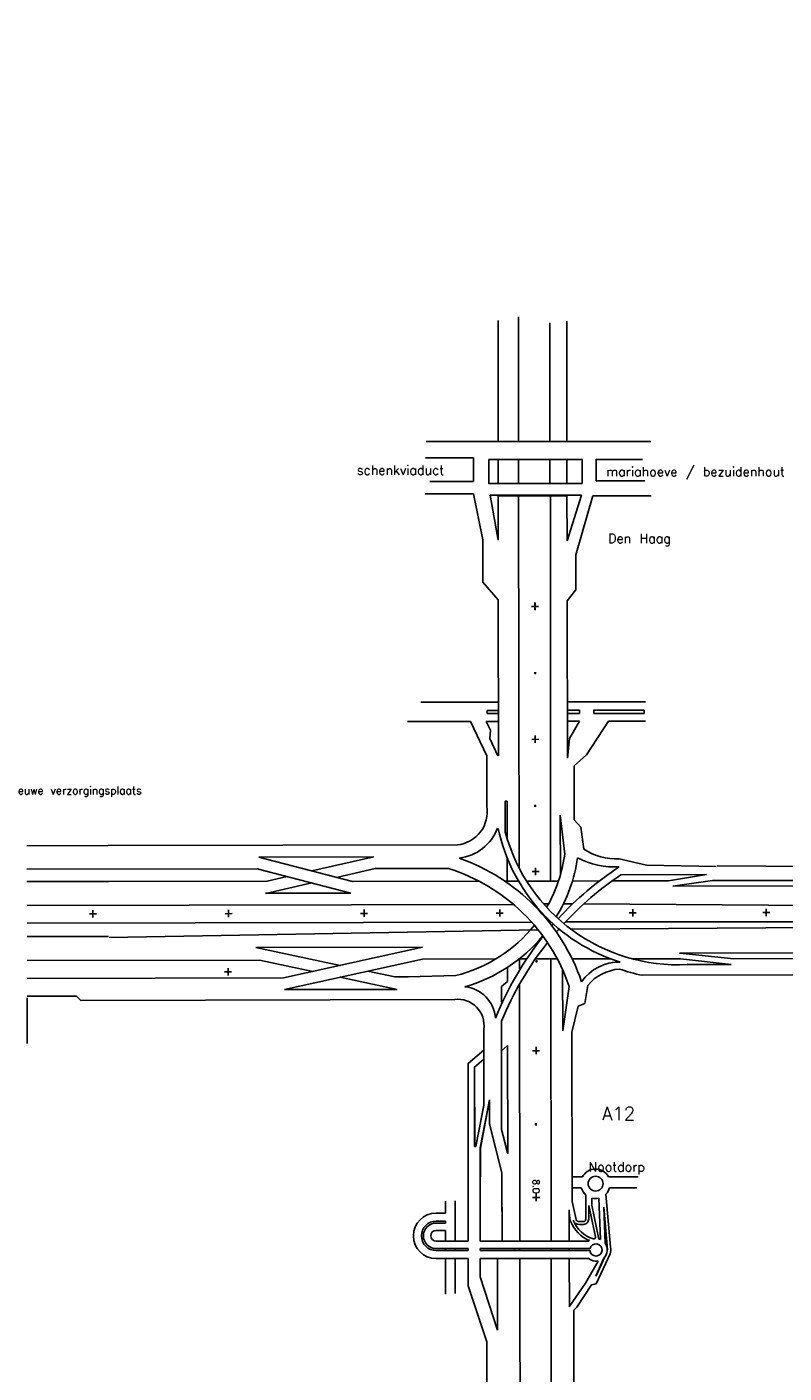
# Model space of a CAD drawing. Header units: metres. Extents: x 361 to 17834, y -7429 to 4908.
# Tile 14 of 29: x 5843 to 7539, y 1180 to 4197. Entities that reach past the tile are written whole.
import ezdxf

# ---------------------------------------------------------------- set-up
doc = ezdxf.new("R2010")
doc.units = ezdxf.units.M
for name, color, linetype in [('ONDERGROND', 7, 'Continuous'), ('Tekenwerk', 7, 'Continuous'), ('VMH-XX-LEIDEN1', 7, 'Continuous')]:
    doc.layers.add(name, color=color, linetype=linetype)
doc.styles.add('SASBO', font='TXT.SHX')

msp = doc.modelspace()

# ---------------------------------------------------------------- linework, layer by layer
at = {"layer": 'ONDERGROND', "color": 7, "extrusion": (-0.0404948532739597, 0.01245106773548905, 0.999102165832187)}
for p, q in [((6898.706420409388, 3046.907593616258, 181985431.2533959), (6898.553948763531, 3145.515249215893, 181985430.0183421)), ((6943.85149547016, 3147.74523449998, 181985432.2966594), (6945.666956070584, 2311.964420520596, 181985442.3158154)), ((7015.457912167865, 3148.238950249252, 181985435.1407917), (7015.927892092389, 2282.848251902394, 181985445.5264317)), ((7052.721267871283, 3045.111243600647, 181985437.518196), (7052.565529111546, 3145.831526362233, 181985436.2566817)), ((6899.453415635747, 2563.804997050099, 181985437.3042212), (6898.913067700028, 2913.263041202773, 181985432.9272843)), ((6973.405202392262, 2897.909871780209, 181985436.1378785), (6989.164369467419, 2897.942237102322, 181985436.7762136)), ((6981.271558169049, 2906.481523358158, 181985436.3498895), (6981.296750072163, 2890.187678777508, 181985436.5539687)), ((7053.474523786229, 2557.961166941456, 181985443.6197155), (7052.929017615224, 2910.754112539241, 181985439.2010093)), ((6978.854819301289, 2749.090863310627, 181985438.2133788), (6983.28231191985, 2749.099955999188, 181985438.3927172)), ((6981.235431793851, 2751.310778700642, 181985438.2822027), (6981.242807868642, 2746.539966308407, 181985438.3419569)), ((6725.241433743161, 2683.438513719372, 181985428.7522896), (6899.26787829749, 2683.795891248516, 181985435.8013441)), ((6899.168612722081, 2665.391374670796, 181985436.0266823), (6873.858453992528, 2665.339396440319, 181985435.0014777)), ((6873.858453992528, 2665.339396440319, 181985435.0014777), (6873.869778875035, 2658.01406010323, 181985435.0932272)), ((6873.869778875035, 2658.01406010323, 181985435.0932272), (6898.761584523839, 2658.065177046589, 181985436.101486)), ((7053.27945268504, 2684.119210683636, 181985442.039595), (7228.507100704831, 2684.479055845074, 181985449.1373054)), ((7080.655046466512, 2658.195171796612, 181985443.4722339), (7053.869029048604, 2658.140162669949, 181985442.3872491)), ((7080.87011194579, 2665.918094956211, 181985443.3847058), (7054.084094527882, 2665.863082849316, 181985442.2997208)), ((7080.643453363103, 2665.690488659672, 181985443.3783557), (7080.655046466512, 2658.195171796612, 181985443.4722339)), ((7112.889065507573, 2658.261365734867, 181985444.777894), (7112.876772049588, 2666.21094151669, 181985444.6783261)), ((7112.877472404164, 2665.75668557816, 181985444.6840157), (7225.242542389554, 2665.987433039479, 181985449.2354358)), ((7225.254126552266, 2658.492119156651, 181985449.3293141), (7112.889065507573, 2658.261365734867, 181985444.777894)), ((7225.242542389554, 2665.987433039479, 181985449.2354358), (7225.254126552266, 2658.492119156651, 181985449.3293141)), ((6695.629905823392, 2640.239299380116, 181985428.0904569), (6836.543034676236, 2640.528676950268, 181985433.7982351)), ((6871.723668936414, 2640.6009237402, 181985435.2232496), (6899.334581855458, 2640.657628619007, 181985436.3416477)), ((7053.346153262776, 2640.980951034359, 181985442.5798989), (7081.006523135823, 2641.037748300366, 181985443.7003001)), ((7058.149718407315, 2602.632151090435, 181985443.2525059), (7081.006523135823, 2641.037748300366, 181985443.7003001)), ((7096.243097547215, 2565.619940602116, 181985445.2577336), (7145.413695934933, 2641.170013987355, 181985446.3091544)), ((7145.413695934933, 2641.170013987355, 181985446.3091544), (7228.730600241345, 2641.341112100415, 181985449.6839601)), ((6973.865195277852, 2600.419683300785, 181985439.8639216), (6989.624362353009, 2600.452051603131, 181985440.5022568)), ((6981.731551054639, 2608.99132891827, 181985440.0759326), (6981.756745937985, 2592.697490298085, 181985440.2800117)), ((7058.201023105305, 2602.35147579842, 181985443.2580832), (7053.474523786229, 2557.961166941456, 181985443.6197155)), ((6873.138075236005, 2563.199670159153, 181985436.2451715), (6873.312156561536, 2450.615323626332, 181985437.6552824)), ((7068.77249098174, 2540.906004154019, 181985444.4523069), (7068.959712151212, 2419.82393070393, 181985445.9688513)), ((6914.3941334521, 2462.252692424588, 181985439.1753582), (6918.705835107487, 2462.261546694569, 181985439.3500063)), ((6914.3941334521, 2462.252692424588, 181985439.1753582), (6914.501901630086, 2392.555625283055, 181985440.0483088)), ((6918.705835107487, 2462.261546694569, 181985439.3500063), (6918.831985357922, 2380.676887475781, 181985440.3718484)), ((6979.314812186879, 2451.600674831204, 181985441.9394221), (6983.74230480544, 2451.609767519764, 181985442.1187606)), ((6981.69542467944, 2453.820590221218, 181985442.0082462), (6981.702800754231, 2449.049780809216, 181985442.068)), ((7037.75650179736, 2430.160994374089, 181985444.5753233), (7037.962027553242, 2297.240037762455, 181985446.2401486)), ((7047.530635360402, 2343.046284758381, 181985446.0571269), (7037.75650179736, 2430.160994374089, 181985444.5753233)), ((5843.084357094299, 2361.821449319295, 181985397.0054405), (6025.336676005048, 2362.195716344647, 181985404.3876893)), ((6025.336676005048, 2362.195716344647, 181985404.3876893), (6807.455771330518, 2363.801861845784, 181985436.067933)), ((6362.704028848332, 2336.333141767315, 181985418.3839138), (6619.872280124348, 2336.861256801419, 181985428.8006811)), ((6362.704028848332, 2336.333141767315, 181985418.3839138), (6572.209267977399, 2281.93704589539, 181985427.5533198)), ((6619.872280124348, 2336.861256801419, 181985428.8006811), (6481.572925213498, 2305.469934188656, 181985423.5864432)), ((6918.903126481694, 2334.668211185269, 181985440.9481038), (6918.983562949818, 2282.649169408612, 181985441.5996382)), ((6358.593948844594, 2310.407630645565, 181985418.5404175), (5843.165491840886, 2309.349154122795, 181985397.6626521)), ((6358.593948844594, 2310.407630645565, 181985418.5404175), (6568.561851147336, 2255.891404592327, 181985427.7300727)), ((6426.103439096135, 2292.879412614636, 181985421.4951022), (6381.092324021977, 2282.662744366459, 181985419.7980684)), ((6622.727828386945, 2310.724378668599, 181985429.2421447), (6536.61574936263, 2291.178570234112, 181985425.9954999)), ((6622.727828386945, 2310.724378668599, 181985429.2421447), (6787.344693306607, 2311.062432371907, 181985435.9100581)), ((6974.32346856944, 2304.043186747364, 181985443.576016), (6990.082632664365, 2304.075549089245, 181985444.2143512)), ((6982.189821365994, 2312.614832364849, 181985443.788027), (6982.215016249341, 2296.320990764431, 181985443.9921061)), ((5843.208463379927, 2281.558159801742, 181985398.0107324), (6025.460781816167, 2281.932429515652, 181985405.3929812)), ((6025.460781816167, 2281.932429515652, 181985405.3929812), (6381.092324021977, 2282.662744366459, 181985419.7980684)), ((6481.146263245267, 2278.588051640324, 181985423.9041588), (6378.557481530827, 2255.302346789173, 181985420.0363003)), ((7854.719024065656, 2272.353417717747, 181985479.6544688), (7289.823033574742, 2271.193359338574, 181985456.7729887)), ((6377.411579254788, 2255.498863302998, 181985419.9874065), (6568.561851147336, 2255.891404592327, 181985427.7300727)), ((5843.291182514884, 2228.061192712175, 181985398.680778), (6933.208211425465, 2230.299423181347, 181985442.8285773)), ((5983.109994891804, 2209.185994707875, 181985404.583036), (5998.869161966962, 2209.218354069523, 181985405.2213715)), ((5990.976577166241, 2217.611901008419, 181985404.7968726), (5991.001772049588, 2201.318056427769, 181985405.0009515)), ((6286.766385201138, 2209.80957254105, 181985416.882836), (6302.525552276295, 2209.841934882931, 181985417.5211712)), ((6294.632964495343, 2218.235481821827, 181985417.0966722), (6294.65815937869, 2201.941640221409, 181985417.3007516)), ((6590.422739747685, 2210.43315633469, 181985429.1826343), (6606.181906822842, 2210.465518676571, 181985429.8209694)), ((6598.28931904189, 2218.859062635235, 181985429.3964707), (6598.314510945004, 2202.565221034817, 181985429.60055)), ((6894.117983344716, 2211.026860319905, 181985441.4843814), (6909.877147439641, 2211.059222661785, 181985442.1227165)), ((6901.984562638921, 2219.452766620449, 181985441.6982179), (6902.009754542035, 2203.158925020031, 181985441.9022969)), ((7001.480521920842, 2231.907318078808, 181985445.5757007), (7010.561539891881, 2231.925968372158, 181985445.9435335)), ((7192.125125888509, 2211.47175236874, 181985453.5574369), (7207.884292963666, 2211.504114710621, 181985454.1957723)), ((7199.991705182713, 2219.897658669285, 181985453.7712733), (7200.01690006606, 2203.603820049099, 181985453.9753528)), ((7490.95369196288, 2212.252507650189, 181985465.6596006), (7506.712856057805, 2212.28486999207, 181985466.2979356)), ((7498.820271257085, 2220.678416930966, 181985465.8734369), (7498.845466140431, 2204.384575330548, 181985466.0775162)), ((5843.398674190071, 2158.543074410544, 181985399.5514874), (6025.650995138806, 2158.917341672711, 181985406.9337363)), ((6544.762416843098, 2093.955228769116, 181985428.7835424), (6355.972789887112, 2134.094039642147, 181985420.6314438)), ((6357.366203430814, 2133.89521642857, 181985420.6903985), (6728.840511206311, 2134.658063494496, 181985435.7372072)), ((6417.813437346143, 2065.884620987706, 181985423.9879655), (6728.840511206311, 2134.658063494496, 181985435.7372072)), ((5843.482151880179, 2104.555526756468, 181985400.2276777), (6364.245467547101, 2105.624953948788, 181985421.3215349)), ((6293.511085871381, 2087.832255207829, 181985418.6763197), (6293.536280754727, 2071.538410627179, 181985418.880399)), ((6483.179607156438, 2080.338210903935, 181985426.4572133), (6364.245467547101, 2105.624953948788, 181985421.3215349)), ((6420.065765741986, 2039.630992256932, 181985424.406435), (6729.080500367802, 2107.959465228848, 181985436.0796592)), ((6729.080500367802, 2107.959465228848, 181985436.0796592), (6893.477546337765, 2108.297068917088, 181985442.7386685)), ((6919.28233719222, 2089.423281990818, 181985444.0197787), (6919.330733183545, 2058.122910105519, 181985444.4118136)), ((6945.65924322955, 2108.404229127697, 181985444.8523223), (6961.796023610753, 2108.43736632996, 181985445.505953)), ((6945.981316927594, 2108.659503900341, 181985444.862195), (6946.015825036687, 2086.341963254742, 181985445.1417205)), ((6981.909539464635, 2103.234697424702, 181985446.386016), (6986.337035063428, 2103.243793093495, 181985446.5653543)), ((6981.995435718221, 2108.478845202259, 181985446.3241435), (7030.864461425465, 2108.5792045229, 181985448.3036152)), ((6984.290151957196, 2105.454615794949, 181985446.4548399), (6984.297531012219, 2100.683800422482, 181985446.514594)), ((7016.197400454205, 2108.549083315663, 181985447.7095163), (7017.175803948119, 1475.789150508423, 181985455.634789)), ((7042.964287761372, 2083.869148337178, 181985449.1019791), (7043.174942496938, 1947.631297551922, 181985450.8083483)), ((7064.333262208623, 2108.294738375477, 181985449.6636922), (7151.14541864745, 2108.473012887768, 181985453.1800753)), ((7198.687221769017, 2108.570642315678, 181985455.1057869), (7306.974061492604, 2108.793018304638, 181985459.492016)), ((7322.042762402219, 2095.61461909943, 181985460.2670019), (7420.068266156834, 2095.815918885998, 181985464.2375888)), ((5843.543769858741, 2064.705315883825, 181985400.7267984), (6417.813437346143, 2065.884620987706, 181985423.9879655)), ((6285.644506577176, 2079.406345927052, 181985418.4624832), (6301.403673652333, 2079.438711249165, 181985419.1008184)), ((6672.20731294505, 2040.14878376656, 181985434.6195924), (6544.857966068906, 2067.224691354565, 181985429.1205378)), ((6666.927754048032, 2067.981497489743, 181985434.0587471), (6606.440775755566, 2080.84171518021, 181985431.4468672)), ((6666.927754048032, 2067.981497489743, 181985434.0587471), (6697.158490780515, 2068.043581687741, 181985435.2832625)), ((6697.158490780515, 2068.043581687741, 181985435.2832625), (6803.824656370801, 2071.193672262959, 181985439.5673174)), ((6919.330733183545, 2058.122910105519, 181985444.4118136), (6905.647777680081, 2046.344197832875, 181985444.0040159)), ((7221.210869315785, 2071.723384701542, 181985456.4778983), (8239.17922592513, 2073.813862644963, 181985497.7113699)), ((5954.020049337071, 2024.933336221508, 181985405.7001881), (5843.605617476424, 2024.706590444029, 181985401.2277797)), ((5843.768861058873, 1919.132060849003, 181985402.5500931), (5843.610709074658, 2021.413699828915, 181985401.2690229)), ((5954.020049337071, 2024.933336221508, 181985405.7001881), (5963.696729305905, 2015.521315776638, 181985406.209691)), ((6420.065765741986, 2039.630992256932, 181985424.406435), (6672.20731294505, 2040.14878376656, 181985434.6195924)), ((6905.647777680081, 2046.344197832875, 181985444.0040159), (6905.701693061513, 2011.475087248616, 181985444.4407489)), ((6946.070959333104, 2050.685970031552, 181985445.5883094), (6946.95989088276, 1475.789150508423, 181985452.7888507)), ((7057.521819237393, 2046.870512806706, 181985450.1531004), (7043.174942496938, 1947.631297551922, 181985450.8083483)), ((7092.309253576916, 2008.619062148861, 181985452.0397778), (7099.110840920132, 2049.078525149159, 181985451.8112384)), ((5963.696729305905, 2015.521315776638, 181985406.209691), (6801.405709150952, 2017.241613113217, 181985440.1416391)), ((7078.068452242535, 2002.196992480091, 181985451.5426139), (7063.490280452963, 1943.93075512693, 181985451.6715102)), ((7078.068452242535, 2002.196992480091, 181985451.5426139), (7092.409526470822, 2008.508552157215, 181985452.045219)), ((6905.973850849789, 1968.957013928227, 181985444.9816507), (6906.349586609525, 1725.958390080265, 181985448.0251912)), ((6866.325914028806, 1950.953708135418, 181985443.5990325), (6866.589807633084, 1780.286590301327, 181985445.736626)), ((7063.491034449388, 1943.443124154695, 181985451.6776177), (7064.076160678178, 1565.0254369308, 43976.57154229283)), ((6866.398232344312, 1904.184408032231, 181985444.1848146), (6831.092616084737, 1874.028665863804, 181985443.1296428)), ((6919.553365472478, 1914.142177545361, 181985446.2151619), (6906.07640660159, 1902.631045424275, 181985445.8123788)), ((6919.553365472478, 1914.142177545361, 181985446.2151619), (6919.926693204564, 1672.698397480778, 181985449.239228)), ((6975.438784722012, 1902.553061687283, 181985448.6246943), (6991.197951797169, 1902.585424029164, 181985449.2630296)), ((6983.305140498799, 1911.124704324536, 181985448.8367053), (6983.330332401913, 1894.830862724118, 181985449.0407846)), ((6831.092616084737, 1874.028665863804, 181985443.1296428), (6831.484769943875, 1620.411546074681, 181985446.3061791)), ((6866.429661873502, 1883.856872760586, 181985444.4394158), (6845.697956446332, 1866.149208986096, 181985443.8198113)), ((6845.697956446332, 1866.149208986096, 181985443.8198113), (6845.973741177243, 1687.792397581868, 181985446.0537175)), ((6866.589807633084, 1780.286590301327, 181985445.736626), (6848.888801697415, 1687.798387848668, 181985446.1717938)), ((6980.912800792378, 1737.95334204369, 181985450.8978468), (6985.340296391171, 1737.962431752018, 181985451.0771854)), ((6983.29341328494, 1740.173257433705, 181985450.9666709), (6983.300792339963, 1735.402442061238, 181985451.0264252)), ((6845.973741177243, 1687.792397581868, 181985446.0537175), (6848.888801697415, 1687.798387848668, 181985446.1717938)), ((6858.735205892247, 1684.520048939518, 181985446.6117362), (6858.834247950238, 1620.467711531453, 181985447.4139873)), ((6906.905736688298, 1628.77194985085, 181985449.2588947), (6907.142284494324, 1475.789150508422, 181985451.1749937)), ((6975.947307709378, 1573.677639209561, 181985452.7438351), (6991.706474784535, 1573.710001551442, 181985453.3821706)), ((6983.813660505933, 1582.249287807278, 181985452.9558464), (6983.838858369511, 1565.955440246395, 181985453.1599255)), ((7057.696916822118, 1546.337834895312, 181985456.6521166), (7057.811530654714, 1475.789150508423, 181985457.2818055)), ((7017.201256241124, 1459.328466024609, 181985455.8409579), (7017.20800222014, 1454.965659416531, 181985455.8956018)), ((7057.849146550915, 1459.328466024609, 181985457.4884674), (7057.859116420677, 1454.965659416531, 181985457.5432419)), ((6947.019907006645, 1436.975049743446, 181985453.2749946), (6947.234832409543, 1297.976798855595, 181985455.0159376)), ((7017.235820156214, 1436.975049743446, 181985456.1209329), (7017.448692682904, 1299.304644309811, 181985457.8452448)), ((7057.900228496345, 1436.975049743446, 181985457.7691118), (7058.019503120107, 1330.188018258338, 181985458.4244072)), ((7067.956622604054, 1321.270857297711, 181985459.6186457), (7074.970211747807, 1327.96576722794, 181985459.8194812)), ((7017.448692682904, 1299.304644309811, 181985457.8452448), (7018.012203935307, -125.664638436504, 181985475.6264176)), ((7067.956622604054, 1321.270857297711, 181985473.8726104), (7068.191041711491, 728.4805039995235, 181985481.2696177))]:
    msp.add_line(p, q, dxfattribs=at)
at = {"layer": 'ONDERGROND', "color": 7, "linetype": 'Continuous', "extrusion": (-0.0404948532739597, 0.01245106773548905, 0.999102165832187)}
for p, q in [((6873.138075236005, 2563.199670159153, 181985436.2451715), (6836.78096449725, 2640.291134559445, 181985433.810839)), ((6871.723668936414, 2640.6009237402, 181985435.2232496), (6881.092645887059, 2620.997638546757, 181985435.8472869)), ((6881.092645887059, 2620.997638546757, 181985435.8472869), (6880.198677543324, 2602.5344084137, 181985436.0411471)), ((6880.198677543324, 2602.5344084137, 181985436.0411471), (6897.786819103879, 2563.801575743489, 181985437.2367148)), ((7096.243097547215, 2565.619940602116, 181985445.2577336), (7068.77249098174, 2540.906004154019, 181985444.4523069)), ((6572.209267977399, 2281.93704589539, 181985427.5533198), (6856.034918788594, 2282.519901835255, 181985439.0498626)), ((6913.544975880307, 2282.638002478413, 181985441.3793449), (6944.248749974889, 2282.701058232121, 181985442.6230215)), ((6913.544975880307, 2282.638002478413, 181985441.3793449), (6918.983562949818, 2282.649169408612, 181985441.5996382)), ((6962.355437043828, 2282.738239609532, 181985443.3564446), (7033.503296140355, 2282.88434847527, 181985446.238335)), ((7064.705046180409, 2282.948420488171, 181985447.5021819), (7125.324901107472, 2283.072910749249, 181985449.9576289)), ((7153.599022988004, 2283.130971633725, 181985451.1028906), (7280.212499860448, 2283.390984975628, 181985456.231452)), ((6975.939493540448, 2231.403035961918, 181985444.5467755), (6979.639237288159, 2231.410629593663, 181985444.6966362)), ((7044.530155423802, 2231.543890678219, 181985447.3250851), (7065.359844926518, 2231.586668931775, 181985448.1688054)), ((6973.319478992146, 2191.097346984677, 181985444.942883), (5843.351925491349, 2188.776872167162, 181985399.1728113)), ((7017.165877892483, 2191.187388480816, 181985446.7189102), (7012.112881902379, 2191.177011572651, 181985446.5142353))]:
    msp.add_line(p, q, dxfattribs=at)
at = {"layer": 'ONDERGROND', "color": 7, "ltscale": 2, "extrusion": (-0.0404948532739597, 0.01245106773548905, 0.999102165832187)}
for p, q in [((7083.693652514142, 2404.007489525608, 181985446.7631448), (7068.959712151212, 2419.82393070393, 181985445.9688513)), ((7090.531667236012, 2354.42054673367, 181985447.6582631), (7083.693652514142, 2404.007489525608, 181985446.7631448)), ((7173.586704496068, 2297.066173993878, 181985451.7393522), (7365.262406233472, 2297.459794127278, 181985459.5033012)), ((7280.212499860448, 2283.390984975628, 181985456.231452), (7365.262406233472, 2297.459794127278, 181985459.5033012)), ((7289.823033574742, 2271.193359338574, 181985456.7729887), (7378.946997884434, 2283.861051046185, 181985460.2274258)), ((7378.946997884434, 2283.861051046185, 181985460.2274258), (7765.076001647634, 2284.65399547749, 181985475.8678327)), ((7305.012836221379, 2121.508641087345, 181985459.2540597), (7765.326803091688, 2122.453932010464, 181985477.8993769)), ((7305.143131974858, 2121.584723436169, 181985459.2583926), (7426.205363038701, 2108.62398549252, 181985464.3267153)), ((7306.974061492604, 2108.793018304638, 181985459.492016), (7420.068266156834, 2095.815918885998, 181985464.2375888)), ((7426.205363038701, 2108.62398549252, 181985464.3267153), (7765.347113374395, 2109.32043894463, 181985478.0638728)), ((6878.971346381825, 1792.08648010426, 181985446.0914118), (6858.735205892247, 1684.520048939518, 181985446.6117362)), ((6878.971346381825, 1792.08648010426, 181985446.0914118), (6879.054935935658, 1738.024468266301, 181985446.7685347)), ((6879.054935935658, 1738.024468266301, 181985446.7685347), (6906.905736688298, 1628.77194985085, 181985449.2588947)), ((6906.349586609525, 1725.958390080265, 181985448.0251912), (6919.926693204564, 1672.698397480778, 181985449.239228)), ((6897.113915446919, 1435.998586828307, 181985454.0359983), (6897.349469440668, 1276.400403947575, 181985455.9440314)), ((6947.234832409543, 1297.976798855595, 181985455.0159376), (6949.43635380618, -125.805469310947, 181985472.8487082))]:
    msp.add_line(p, q, dxfattribs=at)
at = {"layer": 'ONDERGROND', "color": 7, "extrusion": (-0.04049485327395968, 0.01245106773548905, 0.999102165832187)}
for p, q in [((7169.865425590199, 2332.627264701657, 181985451.1453526), (7230.811183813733, 2318.543920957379, 181985453.7910703)), ((7230.811183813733, 2318.543920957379, 181985453.7910703), (7387.0288721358, 2315.235070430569, 181985460.1640029)), ((7388.842495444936, 2317.05362602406, 181985460.2148483), (8240.754514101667, 2311.543808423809, 181985494.8125665)), ((7090.500060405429, 2231.972089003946, 181985449.1829663), (8518.645321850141, 2220.288370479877, 181985482.5787443)), ((6027.136229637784, 2156.428189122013, 181985407.0249554), (6988.132541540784, 2173.588992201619, 181985445.7614685)), ((7033.737075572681, 2174.403365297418, 181985447.5997283), (7036.270182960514, 2174.448599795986, 181985447.7018346)), ((7049.076723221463, 2191.252921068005, 181985448.0114797), (8518.246314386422, 2191.615647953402, 181985507.55423)), ((7061.773306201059, 2174.888269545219, 181985448.7300284), (8518.247955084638, 2184.875424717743, 181985507.6382948))]:
    msp.add_line(p, q, dxfattribs=at)
at = {"layer": 'ONDERGROND', "color": 7, "linetype": 'Continuous', "extrusion": (-0.0404948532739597, 0.01245106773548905, 0.999102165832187)}
for centre, radius, start, end in [((-4329.161312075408, 7715737.97169328, 181821797.0903214), 75.33921834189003, 23.39480688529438, 116.1947332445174), ((-4329.161312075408, 7715737.97169328, 181821797.0903214), 105.06212298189, 23.88977588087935, 86.30866070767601), ((-3785.667588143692, 7715761.752485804, 181821797.0903212), 447.8260789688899, 125.9628981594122, 177.5981950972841), ((-4257.613705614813, 7715683.663636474, 181821797.0903212), 324.6134373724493, 77.13841052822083, 99.43032986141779), ((-4257.613705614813, 7715683.663636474, 181821797.0903212), 354.3363420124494, 75.83950591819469, 98.72201839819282), ((-3785.667588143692, 7715761.752485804, 181821797.0903212), 418.1031743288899, 125.8677990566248, 179.6400230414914), ((-4257.613705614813, 7715683.663636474, 181821797.0903212), 324.6134373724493, 30.94115597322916, 68.51528953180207), ((-4257.613705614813, 7715683.663636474, 181821797.0903212), 354.3363420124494, 33.19815686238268, 67.40888023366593), ((-3873.973950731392, 7715888.083593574, 181821797.0903211), 58.45129102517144, 98.65409793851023, 204.2016340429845)]:
    msp.add_arc(centre, radius, start, end, dxfattribs=at)
at = {"layer": 'ONDERGROND', "color": 7, "ltscale": 2, "extrusion": (-0.0404948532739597, 0.01245106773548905, 0.999102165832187)}
for centre, radius, start, end in [((-4516.900319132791, 7716194.653364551, 181821797.090321), 400.501595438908, 299.0627011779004, 359.8634811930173), ((-4532.166925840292, 7716202.143363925, 181821797.0903215), 401.3554657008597, 302.076349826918, 19.98239043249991), ((-4457.469797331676, 7716079.157110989, 181821797.0903213), 128.7340152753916, 343.0764516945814, 20.38198965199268), ((-4487.956706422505, 7716066.4796574, 181821797.0903215), 179.5906399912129, 349.5488147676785, 20.46845359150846), ((-3854.135541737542, 7716690.261137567, 181821797.0903215), 729.0083788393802, 230.3100215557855, 244.4606653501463), ((-3844.922964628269, 7716704.647869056, 181821797.0903209), 729.2007694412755, 230.9924382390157, 244.2550876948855), ((-3854.135541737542, 7716690.261137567, 181821797.0903215), 729.0083788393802, 245.7298041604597, 246.1417330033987), ((-3844.922964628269, 7716704.647869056, 181821797.0903209), 729.2007694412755, 245.5228334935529, 246.2400340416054), ((-3854.135541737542, 7716690.261137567, 181821797.0903215), 729.0083788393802, 248.5451900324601, 265.2610022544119), ((-3844.922964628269, 7716704.647869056, 181821797.0903209), 729.2007694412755, 248.6694533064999, 264.7512963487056), ((-4016.860941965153, 7716222.987885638, 181821797.0903215), 103.7585141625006, 196.3962363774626, 252.1541441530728), ((-4004.525076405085, 7716235.259055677, 181821797.0903215), 103.7585141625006, 201.7025633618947, 247.0552586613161), ((-4502.019256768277, 7716211.472382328, 181821797.0903214), 401.3554657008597, 357.9178793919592, 5.488633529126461)]:
    msp.add_arc(centre, radius, start, end, dxfattribs=at)
at = {"layer": 'ONDERGROND', "color": 7, "extrusion": (-0.0404948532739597, 0.01245106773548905, 0.999102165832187)}
msp.add_arc((-3886.141101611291, 7715892.686212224, 181821797.0903213), 76.4583057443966, 111.6617841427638, 191.3220488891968, dxfattribs=at)
at = {"layer": 'Tekenwerk', "color": 7}
for p, q in [((6898.373728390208, 3267.817638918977, 182029412.8282239), (6898.373728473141, 3539.038659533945, 182029412.8282239)), ((6944.235390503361, 3547.443829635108, 182029412.828224), (6944.23539050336, 3267.817638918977, 182029412.828224)), ((7014.508806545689, 3533.995532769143, 182029412.8282239), (7014.508806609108, 3267.817638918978, 182029412.8282239)), ((7052.511927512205, 3267.817638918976, 182029412.8282239), (7052.511927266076, 3537.357606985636, 182029412.8282239)), ((6898.37372836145, 3173.772263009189, 182029412.828224), (6898.373728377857, 3227.422598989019, 182029412.8282239)), ((6944.23539050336, 3227.422598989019, 182029412.828224), (6944.235390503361, 3173.772263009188, 182029412.828224)), ((7014.508806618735, 3227.422598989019, 182029412.8282239), (7014.508806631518, 3173.772263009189, 182029412.8282239)), ((7052.511927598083, 3173.772263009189, 182029412.8282239), (7052.511927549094, 3227.422598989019, 182029412.8282239)), ((6898.373728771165, 3146.167379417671, 182029412.8282239), (7052.511927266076, 3146.167380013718, 182029412.8282239)), ((6972.903110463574, 2898.389348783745, 182029412.828224), (6988.675232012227, 2898.389348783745, 182029412.828224)), ((6980.789170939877, 2906.945496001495, 182029412.828224), (6980.789171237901, 2890.650355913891, 182029412.8282239)), ((6831.054953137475, 1874.644987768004, 43976.5715422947), (6831.054952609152, 1475.789150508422, 43976.5715422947)), ((6845.660063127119, 1866.734930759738, 43976.5715422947), (6845.660063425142, 1688.363920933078, 43976.57154227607)), ((6866.436149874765, 1780.822839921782, 43976.5715422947), (6848.57752064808, 1688.363921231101, 43976.5715422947)), ((6980.787255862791, 1738.251567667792, 43976.5715422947), (6985.21839062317, 1738.251567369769, 43976.57154231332)), ((6983.173253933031, 1740.466764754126, 43976.57154231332), (6983.173253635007, 1735.695571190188, 43976.57154227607)), ((6845.660063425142, 1688.363920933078, 43976.57154227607), (6848.57752064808, 1688.363921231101, 43976.5715422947)), ((6858.426915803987, 1685.06511170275, 43976.57154231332), (6858.426915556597, 1475.789150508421, 43976.57154229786)), ((6906.550622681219, 1629.213821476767, 43976.5715422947), (6906.550622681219, 1542.981566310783, 43976.57154227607)), ((7063.89569293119, 1619.877058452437, 43976.57154231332), (7087.192173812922, 1619.889595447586, 43976.5715423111)), ((7145.569005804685, 1619.932765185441, 43976.57154230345), (7212.362055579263, 1619.982158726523, 43976.5715422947)), ((6975.563477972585, 1573.97350448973, 43976.5715422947), (6991.335599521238, 1573.97350448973, 43976.5715422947)), ((6983.449538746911, 1582.529651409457, 43976.57154227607), (6983.449538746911, 1566.234511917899, 43976.5715422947)), ((7063.89569293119, 1595.49460787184, 43976.57154231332), (7084.659458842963, 1595.505258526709, 43976.57154230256)), ((7095.049883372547, 1525.638721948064, 43976.57154227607), (7095.125423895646, 1579.310277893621, 43976.57154228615)), ((7108.209299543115, 1556.974769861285), (7108.250678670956, 1572.561596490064)), ((7148.137782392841, 1595.552200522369, 43976.57154228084), (7208.993062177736, 1595.597202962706, 43976.5715422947)), ((7101.936909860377, 1555.660793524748), (7116.63851417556, 1485.481301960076)), ((7108.209299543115, 1556.974769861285), (7124.231056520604, 1480.739565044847)), ((7080.032448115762, 1519.689745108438, 43976.5715422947), (7088.332482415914, 1519.689744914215, 43976.57154227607)), ((7080.566012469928, 1513.303453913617, 43976.5715422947), (7087.583806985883, 1513.325085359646, 43976.57154227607)), ((6831.054952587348, 1459.328466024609, 43976.5715422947), (6831.05495258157, 1454.965659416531, 43976.5715422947)), ((6858.426915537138, 1459.328466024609, 43976.57154229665), (6858.426915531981, 1454.965659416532, 43976.57154229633)), ((6946.400837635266, 1459.328466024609, 43976.5715422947), (6946.400837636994, 1454.965659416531, 43976.5715422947)), ((6831.054952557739, 1436.975049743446, 43976.5715422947), (6831.054952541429, 1424.661999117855, 43976.5715422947)), ((6858.426915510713, 1436.975049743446, 43976.57154229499), (6858.426915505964, 1432.956371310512, 43976.5715422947))]:
    msp.add_line(p, q, dxfattribs=at)
at = {"layer": 'Tekenwerk', "color": 7, "ltscale": 2}
for p, q in [((6878.846086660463, 1792.598206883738, 43976.5715422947), (6858.426915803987, 1685.06511170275, 43976.57154231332)), ((6878.846086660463, 1792.598206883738, 43976.5715422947), (6878.846086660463, 1738.531889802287, 43976.5715422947)), ((6878.846086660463, 1738.531889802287, 43976.5715422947), (6906.550622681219, 1629.213821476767, 43976.5715422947)), ((6906.144415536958, 1726.408835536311, 43976.5715422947), (6919.65022335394, 1673.116882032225, 43976.5715422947))]:
    msp.add_line(p, q, dxfattribs=at)
at = {"layer": 'Tekenwerk', "color": 7, "linetype": 'Continuous'}
msp.add_line((7064.076160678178, 1565.0254369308, 43976.5715422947), (7073.047281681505, 1524.628920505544, 43976.5715422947), dxfattribs=at)
at = {"layer": 'Tekenwerk', "color": 7, "linetype": 'Continuous', "ltscale": 2}
msp.add_line((6935.25653939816, 1459.328466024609, 43976.57154229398), (6935.236248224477, 1454.965659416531, 43976.57154229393), dxfattribs=at)
at = {"layer": 'Tekenwerk', "color": 7}
for centre, radius, start, end in [((7155.539657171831, 1545.382510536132, 181985456.6521166), 97.84740407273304, 179.4405889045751, 194.5510744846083), ((7130.431472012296, 1546.291673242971, 43976.5715422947), 74.12238352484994, 200.1162619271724, 248.6056064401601), ((7130.431472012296, 1546.291673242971, 43976.5715422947), 67.71384186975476, 200.1162619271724, 254.4386355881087), ((7117.589093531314, 1456.276551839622), 25.34866243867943, 98.9114342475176, 102.1223842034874), ((7113.003918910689, 1484.935161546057), 3.675398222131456, 280.320696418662, 15.11768543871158), ((7117.589093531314, 1456.276551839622), 25.34866243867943, 67.0427356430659, 74.80979504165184), ((7117.589093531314, 1456.276551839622), 25.34866243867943, 124.0589474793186, 129.666906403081)]:
    msp.add_arc(centre, radius, start, end, dxfattribs=at)
at = {"layer": 'Tekenwerk', "color": 7, "linetype": 'Continuous'}
for centre, radius, start, end in [((7079.478855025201, 1526.315762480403, 43976.5715422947), 13.0576447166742, 194.6962516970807, 274.775878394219), ((7079.478855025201, 1526.315762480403, 43976.5715422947), 6.649103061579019, 194.6962516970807, 274.775878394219), ((7089.035156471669, 1525.663336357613, 43976.57154227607), 12.42331892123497, 263.2911225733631, 359.7655265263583), ((7089.035156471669, 1525.663336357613, 43976.57154227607), 6.014777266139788, 263.2911225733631, 359.7655265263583)]:
    msp.add_arc(centre, radius, start, end, dxfattribs=at)
at = {"layer": 'VMH-XX-LEIDEN1', "color": 7}
for p, q in [((6737.133064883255, 3267.817638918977, 181985436.2566817), (7240.361336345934, 3267.817638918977, 181985436.2566817)), ((6735.726348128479, 3231.148317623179, 181985436.2566817), (6843.04991407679, 3231.148317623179, 181985436.2566817)), ((6843.04991407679, 3231.148317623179, 181985436.2566817), (6843.04991407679, 3178.243119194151, 181985436.2566817)), ((7118.066551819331, 3228.167736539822, 181985436.2566817), (7118.066551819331, 3179.733394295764, 181985436.2566817)), ((7086.763878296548, 3227.422598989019, 181985436.2566817), (6877.333858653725, 3227.422598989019, 181985436.2566817)), ((6877.333858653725, 3227.422598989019, 181985436.2566817), (6877.333858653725, 3173.027125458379, 181985436.2566817)), ((7086.763878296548, 3173.772263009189, 181985436.2566817), (7086.763878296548, 3227.422598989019, 181985436.2566817)), ((7118.066551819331, 3227.422598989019, 181985436.2566817), (7221.663616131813, 3227.422598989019, 181985436.2566817)), ((6843.04991407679, 3178.243119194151, 181985436.2566817), (6745.415292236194, 3178.243119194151, 181985436.2566817)), ((6877.333858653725, 3173.772263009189, 181985436.2566817), (7086.763878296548, 3173.772263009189, 181985436.2566817)), ((7118.066551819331, 3179.733394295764, 181985436.2566817), (7226.880728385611, 3179.733394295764, 181985436.2566817)), ((6843.073727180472, 3150.547965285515, 181985436.2566817), (6735.004880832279, 3150.547965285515, 181985436.2566817)), ((6863.942226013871, 3047.718149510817, 181985436.2566817), (6843.073727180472, 3150.547965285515, 181985436.2566817)), ((7085.29708078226, 3147.567384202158, 181985436.2566817), (6880.338892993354, 3147.567384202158, 181985436.2566817)), ((6880.338892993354, 3147.567384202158, 181985436.2566817), (6898.706420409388, 3046.907593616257, 181985436.2566817)), ((7052.721267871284, 3045.111243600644, 181985436.2566817), (7085.29708078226, 3147.567384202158, 181985436.2566817)), ((7072.626915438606, 3014.18668180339, 181985436.2566817), (7110.637361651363, 3146.077109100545, 181985436.2566817)), ((7110.637361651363, 3146.077109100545, 181985436.2566817), (7241.065317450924, 3146.077109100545, 181985436.2566817)), ((6863.942226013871, 2952.339771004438, 181985436.2566817), (6863.942226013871, 3047.718149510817, 181985436.2566817)), ((7072.626915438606, 2935.201452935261, 181985436.2566817), (7072.626915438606, 3014.18668180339, 181985436.2566817)), ((6898.913067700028, 2913.263041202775, 181985436.2566817), (6863.942226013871, 2952.339771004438, 181985436.2566817)), ((7052.929017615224, 2910.75411253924, 181985436.2566817), (7072.626915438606, 2935.201452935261, 181985436.2566817)), ((7123.912919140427, 1572.410012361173), (7127.476198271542, 1479.617499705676)), ((7150.042791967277, 1462.260495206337), (7139.489670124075, 1580.975680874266)), ((6759.677405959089, 1538.889238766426), (6780.479048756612, 1538.889238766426)), ((6780.479048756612, 1538.889238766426), (6780.479048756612, 1565.545276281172)), ((6802.48543718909, 1566.024072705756), (6802.48543718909, 1475.789150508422)), ((7101.936909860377, 1555.660793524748), (7101.458371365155, 1525.612496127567, 43976.57154227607)), ((7143.06702211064, 1456.642790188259), (7135.100592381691, 1552.484895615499)), ((7135.100592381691, 1552.484895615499), (7137.993784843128, 1471.245262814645)), ((6759.677405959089, 1520.898629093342), (6780.664671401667, 1520.898629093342)), ((6759.677405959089, 1516.535822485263), (6780.479048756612, 1516.535822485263)), ((6780.479048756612, 1516.535822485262), (6780.479048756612, 1520.898629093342)), ((6759.677405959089, 1500.075138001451), (6780.479048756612, 1500.075138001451)), ((6780.479048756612, 1475.789150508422), (6780.479048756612, 1500.075138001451)), ((6831.054952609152, 1475.789150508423), (6759.677405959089, 1475.789150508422)), ((6831.054952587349, 1459.328466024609), (6759.677405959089, 1459.328466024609)), ((6831.05495258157, 1454.965659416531), (6759.677405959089, 1454.965659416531)), ((6780.479048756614, 1454.965659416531), (6780.479048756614, 1459.328466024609)), ((6802.485437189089, 1460.289822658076), (6802.48543718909, 1454.965659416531)), ((7101.408451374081, 1475.789150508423), (6858.426915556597, 1475.789150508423)), ((7104.332690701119, 1459.328466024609), (6858.426915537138, 1459.328466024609)), ((7104.049228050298, 1454.965659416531), (6858.426915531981, 1454.965659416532)), ((6831.054952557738, 1436.975049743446), (6759.677405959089, 1436.975049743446)), ((6780.479048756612, 1357.274606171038), (6780.479048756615, 1436.975049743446)), ((6802.48543718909, 1436.975049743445), (6802.48543718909, 1358.950347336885)), ((6831.054952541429, 1424.661999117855, 43976.5715422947), (6831.054952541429, 1375.79064126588, 43976.5715422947)), ((7101.157212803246, 1436.975049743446), (6858.426915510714, 1436.975049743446)), ((6858.426915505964, 1432.956371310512, 43976.5715422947), (6858.426915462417, 1396.118907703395, 43976.57154229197)), ((7094.427064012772, 1382.187738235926), (7122.356465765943, 1431.38022983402)), ((7117.217698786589, 1398.139394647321), (7135.140494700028, 1437.987128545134)), ((7137.62268900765, 1440.682178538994), (7117.839828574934, 1398.015009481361)), ((7149.439002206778, 1447.637487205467), (7117.872260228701, 1380.394096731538)), ((6858.426915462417, 1396.118907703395, 43976.57154229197), (6897.349469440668, 1276.400403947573, 10000.65202336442)), ((7117.839828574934, 1398.015009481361), (7117.217698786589, 1398.139394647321)), ((6831.054952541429, 1375.79064126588, 43976.5715422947), (6873.118101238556, 1250.267171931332)), ((7057.24698770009, 1329.084659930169), (7094.427064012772, 1382.187738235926)), ((7107.39050915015, 1378.225941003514), (7074.49958132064, 1327.996629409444)), ((7117.872260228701, 1380.394096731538), (7107.39050915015, 1378.225941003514)), ((6873.118101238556, 1250.267171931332), (6873.118101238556, 1149.458151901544))]:
    msp.add_line(p, q, dxfattribs=at)
msp.add_circle((7116.697048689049, 1604.83801907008), 16.64227756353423, dxfattribs=at)
for centre, radius, start, end in [((7116.391961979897, 1604.533016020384), 32.99169836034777, 27.82525415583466, 152.2594864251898), ((7116.391961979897, 1604.533016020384), 32.99169836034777, 195.8808194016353, 229.9574246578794), ((7116.391961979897, 1604.533016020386), 32.99169836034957, 255.7136805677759, 283.1773006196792), ((7116.391961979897, 1604.533016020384), 32.99169836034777, 314.4355629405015, 344.2039206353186), ((6759.677405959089, 1487.932144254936), 50.95709451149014, 90, 270), ((6759.677405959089, 1487.932144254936), 32.96648483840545, 90, 270), ((6759.677405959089, 1487.932144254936), 28.6036782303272, 90, 270), ((6759.677405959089, 1487.932144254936), 12.14299374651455, 90, 270), ((7117.589093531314, 1456.276551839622), 25.34866243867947, 98.9114342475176, 102.1223842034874), ((7117.589093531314, 1456.276551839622), 25.34866243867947, 67.0427356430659, 74.80979504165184), ((7117.589093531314, 1456.276551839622), 13.60317595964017, 185.5299837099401, 167.0351611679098), ((7117.589093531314, 1456.276551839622), 25.34866243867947, 313.8203514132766, 36.40365495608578), ((7117.589093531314, 1456.276551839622), 33.0007593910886, 344.8240663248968, 10.44708924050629), ((7117.589093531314, 1456.276551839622), 25.34866243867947, 229.5913678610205, 280.8402864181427)]:
    msp.add_arc(centre, radius, start, end, dxfattribs=at)

# ---------------------------------------------------------------- texts
at = {"layer": 'Tekenwerk', "color": 7, "linetype": 'Continuous', "style": 'SASBO'}
for s, height, p in [('schenkviaduct', 20.806033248, (6582.002518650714, 3193.302579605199, 182029412.828224)), ('mariahoeve / bezuidenhout', 20.806033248, (7140.45726338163, 3189.815070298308, 182029412.828224)), ('Den Haag ', 20.806033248, (7144.720373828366, 3040.294498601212, 182029412.828224)), ('A12', 29.72290464, (7131.488787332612, 1746.95020455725, 43976.57154227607)), ('Nootdorp', 20.806033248, (7100.68372944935, 1632.082073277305, 43976.57154227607))]:
    msp.add_text(s, height=height, dxfattribs=at).set_placement(p)
at = {"layer": 'Tekenwerk', "color": 7, "style": 'SASBO'}
for s, p in [('Richting nieuwe verzorgingsplaats', (5693.96069848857, 2477.141131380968, 181985397.0054406)), ('.', (6051.048198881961, 2477.141131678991, 181985397.0054406))]:
    msp.add_text(s, height=17.5, dxfattribs=at).set_placement(p)
msp.add_text('8.0', height=14.86145232, rotation=270, dxfattribs=at).set_placement((6976.115249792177, 1614.578641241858, 43976.5715422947))

doc.saveas('drawing.dxf')
